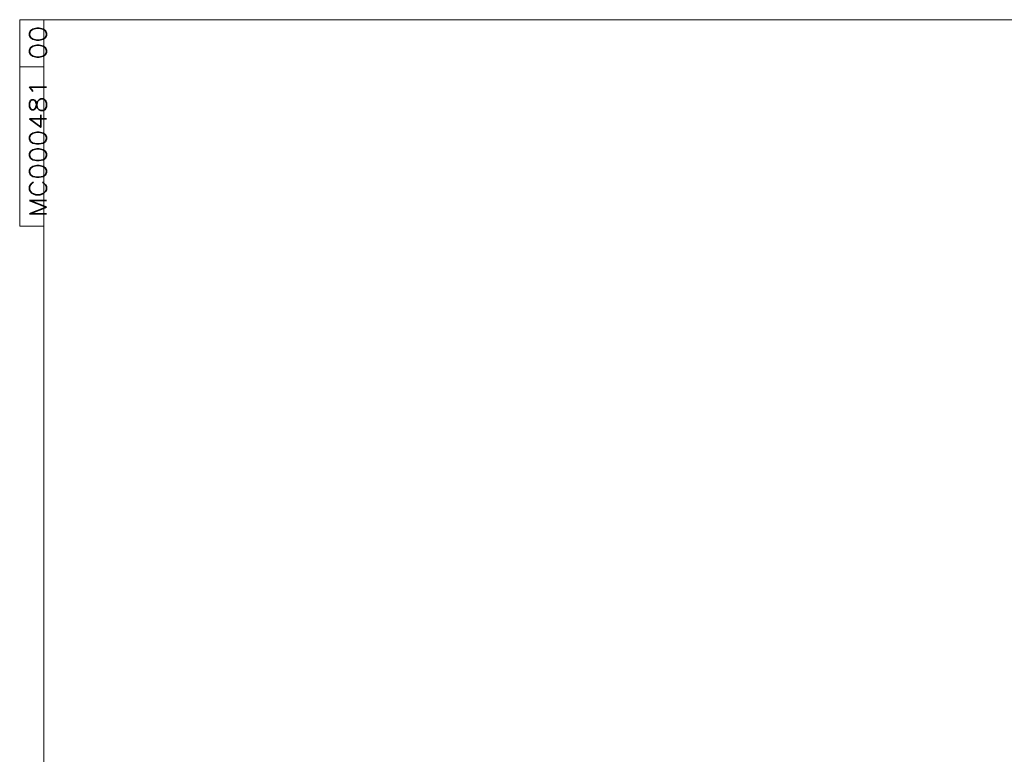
# Model space of a CAD drawing. Header units: millimetres. Extents: x 4 to 836, y 5 to 589.
# Tile 9 of 75: x 10 to 215, y 436 to 589. Entities that reach past the tile are written whole.
import ezdxf

# ---------------------------------------------------------------- set-up
doc = ezdxf.new("R2010")
doc.units = ezdxf.units.MM
doc.layers.add('256', color=7, linetype='Continuous', true_color=0xffffff)
doc.styles.add('blockfont', font='simplex.shx')

msp = doc.modelspace()

# ---------------------------------------------------------------- linework, layer by layer
at = {"layer": '256', "color": 172, "linetype": 'Continuous', "lineweight": 18}
for p, q in [((10, 545.947), (10, 589)), ((15, 589), (10, 589)), ((15, 579.175), (10, 579.175)), ((15, 545.947), (10, 545.947))]:
    msp.add_line(p, q, dxfattribs=at)
at = {"layer": '256', "color": 3, "linetype": 'Continuous', "lineweight": 18}
for p, q in [((15, 589), (836, 589)), ((15, 5), (15, 589))]:
    msp.add_line(p, q, dxfattribs=at)

# ---------------------------------------------------------------- texts
at = {"layer": '256', "color": 87, "linetype": 'Continuous', "lineweight": 13, "char_height": 3.5, "attachment_point": 7, "rotation": 90, "line_spacing_factor": 0.903614, "style": 'blockfont'}
for s, insert in [('\\W1.1795;00', (15.555, 580.661)), ('\\W1.1590;MC000481', (15.555, 547.811))]:
    msp.add_mtext(s, dxfattribs=dict(at, insert=insert))

doc.saveas('drawing.dxf')
